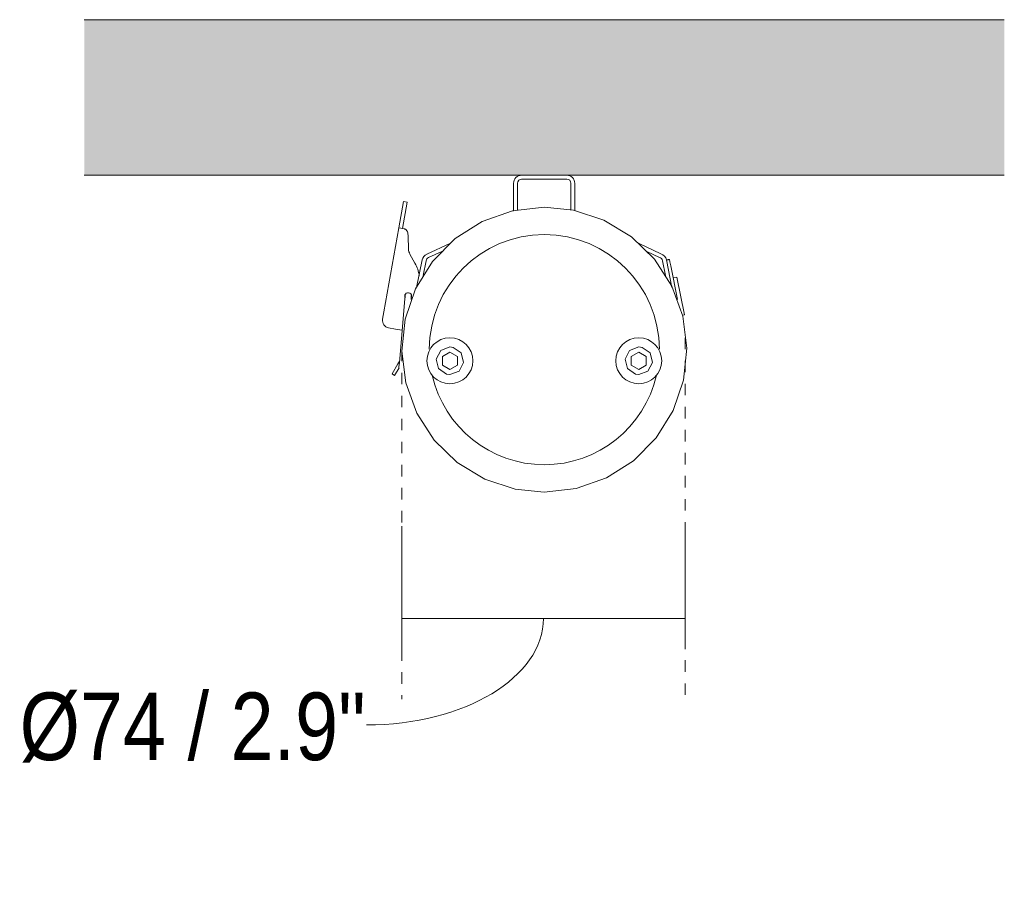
# Model space of a CAD drawing. Header units: millimetres. Extents: x 6125 to 10967, y 1457 to 6729.
# Tile 2 of 8: x 8991 to 9248, y 1814 to 2041. Entities that reach past the tile are written whole.
import ezdxf

# ---------------------------------------------------------------- set-up
doc = ezdxf.new("R2010")
doc.units = ezdxf.units.MM
doc.linetypes.add('Dash', pattern=[6, 3, -3])
doc.layers.add('A-ANNO-DIMS', color=7, linetype='Dash', lineweight=9, true_color=0xd2d2d2)
for name, color, linetype, lineweight in [('A-ANNO-DIMS-8', 7, 'Continuous', 9), ('A-CLNG', 7, 'Continuous', 9), ('A-CLNG-PATT', 7, 'Continuous', 9), ('E-LITE-EQPM', 7, 'Continuous', 20)]:
    doc.layers.add(name, color=color, linetype=linetype, lineweight=lineweight)
doc.styles.add('Arial Narrow', font='ARIALN.TTF', dxfattribs={"height": 17.6})
doc.dimstyles.new('FARO_-_2_2mm_Arial_Narrow_mm_Inch_Left_1', dxfattribs={"dimscale": 304.8, "dimtxt": 18.012385, "dimasz": 0, "dimexe": 0.07874, "dimexo": 0.0625, "dimgap": 0.013123, "dimtad": 1, "dimdec": 0, "dimzin": 0, "dimdsep": 46, "dimtxsty": 'Arial Narrow', "dimblk1": 'NONE', "dimblk2": 'NONE', "dimsah": 1, "dimcen": 0.09, "dimadec": 0, "dimazin": 0, "dimtfac": 1, "dimtdec": 4, "dimtix": 1, "dimtmove": 1, "dimatfit": 3, "dimfxl": 0.026247, "dimfxlon": 1, "dimtvp": 1, "dimtolj": 1, "dimtzin": 0, "dimarcsym": 2})

# ---------------------------------------------------------------- blocks, each defined once
blk = doc.blocks.new('75750 - 75750 SCUBA Chrome wall lamp 20W _ 75755-498794-Frontal_PDF')
at = {"layer": 'E-LITE-EQPM'}
for p, q in [((-3211.03, 1997.9), (-3211.03, 1991.3)), ((-3210.03, 1991.3), (-3210.03, 1997.9)), ((-3208.93, 1999), (-3197.19, 1999)), ((-3196.09, 1997.9), (-3196.09, 1991.3)), ((-3195.09, 1991.3), (-3195.09, 1997.9)), ((-3239.73, 1993.18), (-3240.95, 1986.28)), ((-3239.96, 1986.11), (-3238.75, 1993.01)), ((-3238.75, 1993.01), (-3239.73, 1993.18)), ((-3240.95, 1986.28), (-3244.8, 1964.46)), ((-3239.47, 1986.02), (-3240.95, 1986.28)), ((-3238.41, 1980.81), (-3238.5, 1984.09)), ((-3227.64, 1982.25), (-3233.61, 1979.47)), ((-3233.19, 1978.56), (-3229.71, 1980.18)), ((-3172.66, 1979.54), (-3178.35, 1982.19)), ((-3176.29, 1980.13), (-3173.02, 1978.6)), ((-3236.72, 1977.11), (-3238.03, 1979.44)), ((-3234.82, 1977.94), (-3236.28, 1970.75)), ((-3234.61, 1973.93), (-3233.84, 1977.74)), ((-3172.22, 1977.74), (-3171.44, 1973.93)), ((-3169.78, 1970.75), (-3171.24, 1977.94)), ((-3170.11, 1976.4), (-3168.33, 1967.65)), ((-3168.49, 1973.46), (-3169.47, 1973.27)), ((-3168.49, 1973.46), (-3166.5, 1963.66)), ((-3239.33, 1967.8), (-3240.79, 1951.21)), ((-3239.28, 1968.47), (-3239.26, 1968.6)), ((-3239.26, 1968.6), (-3239.28, 1968.39)), ((-3239.26, 1968.6), (-3239.28, 1968.39)), ((-3239.28, 1968.46), (-3239.26, 1968.6)), ((-3239.28, 1968.47), (-3239.26, 1968.6)), ((-3239.26, 1968.6), (-3239.28, 1968.39)), ((-3239.26, 1968.6), (-3239.2, 1968.69)), ((-3239.26, 1968.6), (-3239.2, 1968.69)), ((-3239.26, 1968.6), (-3239.2, 1968.69)), ((-3239.26, 1968.6), (-3239.2, 1968.69)), ((-3237.68, 1968.46), (-3237.7, 1968.25)), ((-3237.68, 1968.46), (-3237.7, 1968.25)), ((-3237.68, 1968.46), (-3237.7, 1968.25)), ((-3237.68, 1968.46), (-3237.7, 1968.22)), ((-3237.69, 1968.33), (-3237.68, 1968.46)), ((-3237.69, 1968.33), (-3237.68, 1968.46)), ((-3237.69, 1968.33), (-3237.68, 1968.46)), ((-3237.68, 1968.57), (-3237.68, 1968.46)), ((-3237.68, 1968.57), (-3237.68, 1968.46)), ((-3237.68, 1968.57), (-3237.68, 1968.46)), ((-3244.8, 1964.46), (-3245.14, 1962.5)), ((-3167.16, 1963.53), (-3166.5, 1963.66)), ((-3243.59, 1960.28), (-3241.78, 1959.97)), ((-3241.78, 1959.97), (-3240.02, 1959.65)), ((-3229.58, 1952.82), (-3227.63, 1953.95)), ((-3229.58, 1950.57), (-3229.58, 1952.82)), ((-3227.63, 1953.95), (-3225.68, 1952.82)), ((-3225.68, 1952.82), (-3225.68, 1950.57)), ((-3180.38, 1952.82), (-3178.43, 1953.95)), ((-3180.38, 1950.57), (-3180.38, 1952.82)), ((-3178.43, 1953.95), (-3176.48, 1952.82)), ((-3176.48, 1952.82), (-3176.48, 1950.57)), ((-3242.7, 1948.27), (-3241.18, 1950.9)), ((-3240.86, 1949.85), (-3242.01, 1947.87)), ((-3240.85, 1949.67), (-3240.9, 1949.76)), ((-3240.85, 1949.67), (-3240.9, 1949.76)), ((-3227.63, 1949.45), (-3229.58, 1950.57)), ((-3225.68, 1950.57), (-3227.63, 1949.45)), ((-3178.43, 1949.45), (-3180.38, 1950.57)), ((-3176.48, 1950.57), (-3178.43, 1949.45)), ((-3242.01, 1947.87), (-3242.7, 1948.27))]:
    blk.add_line(p, q, dxfattribs=at)
at = {"layer": 'E-LITE-EQPM', "flags": 128}
for points in [[(-3203.03, 1991.7), (-3211.34, 1990.76), (-3219.22, 1987.98), (-3226.29, 1983.5), (-3232.17, 1977.56), (-3236.57, 1970.45), (-3239.27, 1962.54), (-3240.13, 1954.22), (-3239.1, 1945.92), (-3236.24, 1938.06), (-3231.69, 1931.04), (-3225.69, 1925.22), (-3218.53, 1920.89), (-3210.59, 1918.28), (-3203.03, 1917.5)], [(-3203.03, 1917.5), (-3194.72, 1918.44), (-3186.83, 1921.22), (-3179.77, 1925.69), (-3173.89, 1931.64), (-3169.48, 1938.75), (-3166.78, 1946.66), (-3165.93, 1954.98), (-3166.96, 1963.28), (-3169.82, 1971.14), (-3174.36, 1978.15), (-3180.36, 1983.97), (-3187.52, 1988.3), (-3195.46, 1990.92), (-3203.03, 1991.7)], [(-3171.23, 1977.91), (-3171, 1977.96), (-3170.8, 1978), (-3170.65, 1978.03), (-3170.54, 1978.06), (-3170.47, 1978.07), (-3170.45, 1978.07)], [(-3170.8, 1978), (-3170.65, 1978.03), (-3170.54, 1978.06), (-3170.47, 1978.07), (-3170.45, 1978.07)], [(-3170.45, 1978.07), (-3170.47, 1978.07), (-3170.54, 1978.06), (-3170.65, 1978.03), (-3170.8, 1978)], [(-3170.45, 1978.07), (-3170.47, 1978.07), (-3170.54, 1978.06), (-3170.65, 1978.03), (-3170.8, 1978)], [(-3170.41, 1977.91), (-3170.44, 1978.03), (-3170.45, 1978.07)], [(-3170.45, 1978.07), (-3170.44, 1978.03), (-3170.41, 1977.91)], [(-3170.41, 1977.91), (-3170.44, 1978.03), (-3170.45, 1978.07)], [(-3170.45, 1978.07), (-3170.44, 1978.03), (-3170.41, 1977.91), (-3170.37, 1977.71), (-3170.32, 1977.44), (-3170.26, 1977.13), (-3170.18, 1976.77), (-3170.11, 1976.4)], [(-3239.26, 1968.6), (-3239.3, 1968.23), (-3239.33, 1967.8)], [(-3239.28, 1968.36), (-3239.28, 1968.46), (-3239.26, 1968.6)], [(-3237.75, 1968.69), (-3237.68, 1968.57), (-3237.68, 1968.46)], [(-3237.75, 1967.66), (-3237.69, 1968.33), (-3237.68, 1968.46)], [(-3227.63, 1955.29), (-3230.01, 1954.39), (-3231.19, 1952.13), (-3230.58, 1949.65), (-3228.48, 1948.21), (-3227.63, 1948.11)], [(-3227.63, 1948.11), (-3225.24, 1949.01), (-3224.06, 1951.27), (-3224.68, 1953.75), (-3226.78, 1955.19), (-3227.63, 1955.29)], [(-3178.43, 1955.29), (-3180.81, 1954.39), (-3181.99, 1952.13), (-3181.38, 1949.65), (-3179.28, 1948.21), (-3178.43, 1948.11)], [(-3178.43, 1948.11), (-3176.04, 1949.01), (-3174.86, 1951.27), (-3175.48, 1953.75), (-3177.58, 1955.19), (-3178.43, 1955.29)], [(-3240.79, 1951.21), (-3240.88, 1950.09), (-3240.9, 1949.88)]]:
    blk.add_lwpolyline(points, dxfattribs=at)
at = {"layer": 'E-LITE-EQPM'}
for centre, radius, start, end in [((-3208.93, 1997.9), 2.1, 90, 180), ((-3208.93, 1997.9), 1.1, 90, 180), ((-3197.19, 1997.9), 2.1, 0, 90), ((-3197.19, 1997.9), 1.1, 0, 90), ((-3213.06, 1991.3), 2.04, 342.5635, 0), ((-3213.06, 1991.3), 3.04, 353.9089, 0), ((-3193.06, 1991.3), 3.04, 180, 185.7411), ((-3193.06, 1991.3), 2.04, 180, 196.8472), ((-3239.65, 1985.04), 1, 66.9757, 79.7401), ((-3239.65, 1985.04), 1, 66.9757, 79.7401), ((-3239.65, 1985.04), 1, 15.9184, 79.7401), ((-3239.65, 1985.04), 1, 66.9757, 79.7401), ((-3239.65, 1985.04), 1, 41.4471, 54.2114), ((-3239.65, 1985.04), 1, 41.4471, 54.2114), ((-3239.65, 1985.04), 1, 41.4471, 54.2114), ((-3243.5, 1983.94), 5, 1.6247, 15.9184), ((-3203.03, 1954.6), 29.96, 90, 179.8272), ((-3203.03, 1954.6), 29.96, 0.1728, 90), ((-3235.41, 1980.9), 3, 181.6247, 209.1629), ((-3232.73, 1977.52), 2.13, 113.5249, 168.5249), ((-3232.73, 1977.52), 1.13, 113.5249, 168.5249), ((-3173.32, 1977.52), 1.13, 11.4751, 74.3579), ((-3173.32, 1977.52), 2.13, 11.4751, 71.8113), ((-3245.46, 1972.23), 10, 9.2522, 29.1629), ((-3245.46, 1972.23), 10, 27.1991, 29.1629), ((-3238.5, 1968.51), 0.9, 143.7379, 203.6395), ((-3238.5, 1968.51), 0.9, 341.0342, 143.7379), ((-3238.5, 1968.51), 0.9, 330.5898, 339.0086), ((-3243.25, 1962.17), 1.92, 170, 260), ((-3227.63, 1951.7), 5.98, 90, 270), ((-3227.63, 1951.7), 5.98, 270, 90), ((-3178.43, 1951.7), 5.98, 90, 270), ((-3178.43, 1951.7), 5.98, 270, 90), ((-3240.01, 1950.43), 1.26, 130.5914, 158.1835), ((-3203.03, 1954.6), 29.96, 192.8214, 270), ((-3203.03, 1954.6), 29.96, 270, 347.1786)]:
    blk.add_arc(centre, radius, start, end, dxfattribs=at)
blk = doc.blocks.new('DIMBLOCK10-Frontal_PDF')
at = {"layer": 'A-ANNO-DIMS-8', "color": 251, "true_color": 0x5b5b5b, "transparency": 16777216}
for p, q in [((9090.66, 1884.5), (9090.66, 1908.63)), ((9164.43, 1884.5), (9164.43, 1908.63)), ((9090.66, 1884.63), (9164.43, 1884.63)), ((9090.66, 1884.63), (9090.66, 1876.63)), ((9164.43, 1884.63), (9164.43, 1876.63))]:
    blk.add_line(p, q, dxfattribs=at)
blk.add_ellipse((9081.46, 1884.63), major_axis=(46.09, 0), ratio=0.602283, start_param=4.712389, end_param=6.283185, dxfattribs=at)
at = {"layer": 'A-ANNO-DIMS-8', "color": 0, "transparency": 16777216, "insert": (8991.11, 1865.32), "char_height": 17.6, "width": 108.4174, "attachment_point": 1, "line_spacing_factor": 0.974696, "style": 'Arial Narrow'}
blk.add_mtext('Ø74 / 2.9"', dxfattribs=at)
blk = doc.blocks.new('_None')

msp = doc.modelspace()

# ---------------------------------------------------------------- hatches: boundary and pattern name
at = {"layer": 'A-CLNG-PATT', "true_color": 0xe8e8e8}
msp.add_hatch(color=254, dxfattribs=at).paths.add_polyline_path([(9187.66, 2000), (9247.57, 2000), (9247.57, 2040.5), (9007.94, 2040.5), (9007.94, 2000), (9157.71, 2000)], flags=0)

# ---------------------------------------------------------------- linework, layer by layer
at = {"layer": 'A-ANNO-DIMS'}
for p, q in [((9164.43, 1957.71), (9164.43, 1863.6)), ((9090.66, 1954.6), (9090.66, 1863.6))]:
    msp.add_line(p, q, dxfattribs=at)
at = {"layer": 'A-CLNG'}
for p, q in [((9247.57, 2040.5), (9007.94, 2040.5)), ((9007.94, 2000), (9247.57, 2000))]:
    msp.add_line(p, q, dxfattribs=at)

# ---------------------------------------------------------------- block references
at = {"layer": 'E-LITE-EQPM'}
msp.add_blockref('75750 - 75750 SCUBA Chrome wall lamp 20W _ 75755-498794-Frontal_PDF', (12330.79, 0), dxfattribs=at)

# ---------------------------------------------------------------- dimensions: what is measured, and where the dimension line sits
at = {"layer": 'A-ANNO-DIMS', "color": 251, "linetype": 'Continuous', "true_color": 0x5b5b5b}
dim = msp.add_linear_dim(base=(9164.43, 1884.63), p1=(9090.66, 1876.63), p2=(9164.43, 1876.63), text='Ø<>', dimstyle='FARO_-_2_2mm_Arial_Narrow_mm_Inch_Left_1', override={"dimpost": '<>', "dimfxl": 73.769523}, dxfattribs=at)
dim.commit()
dim.dimension.update_dxf_attribs({"geometry": 'DIMBLOCK10-Frontal_PDF', "text_midpoint": (9045.32, 1853.59), "dimtype": 160})

doc.saveas('drawing.dxf')
